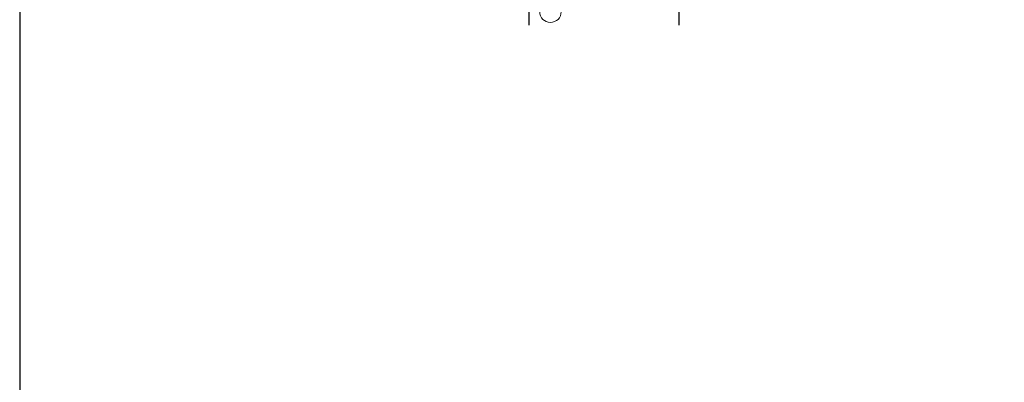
# Model space of a CAD drawing. Header units: millimetres. Extents: x 3652085 to 3778338, y -303702 to -273644.
# Tile 248 of 256: x 3688437 to 3697036, y -283109 to -279939. Entities that reach past the tile are written whole.
import ezdxf

# ---------------------------------------------------------------- set-up
doc = ezdxf.new("R2010")
doc.units = ezdxf.units.MM
for name, color, linetype, lineweight in [('DIM-03    (HAUSART)', 111, 'Continuous', 5), ('ELEVATION-SYMBOL   (HAUSART)', 3, 'Continuous', 5), ('SYMBOL-DETAIL    (HAUSART)', 2, 'Continuous', 5)]:
    doc.layers.add(name, color=color, linetype=linetype, lineweight=lineweight)

msp = doc.modelspace()

# ---------------------------------------------------------------- linework, layer by layer
at = {"layer": 'DIM-03    (HAUSART)', "color": 3, "lineweight": 30}
msp.add_lwpolyline([(3705633.9, -273644.2), (3688437.3, -273644.2), (3688437.3, -292574.7), (3705633.9, -292574.7), (3705633.9, -273644.2)], close=True, dxfattribs=at)
at = {"layer": 'ELEVATION-SYMBOL   (HAUSART)'}
msp.add_circle((3693072.1, -279869.8, -6533.6), 94, dxfattribs=at)
at = {"layer": 'SYMBOL-DETAIL    (HAUSART)', "color": 171, "ltscale": 0.5, "elevation": -6533.6}
for points in [[(3692885.3, -279869.8, 12, 12, 0), (3692885.3, -279989.5, 0, 0, 0), (3692885.3, -277373.3, 0, 0, 0), (3692796.9, -277346.5, 0, 0, 0), (3692973.6, -277322.9, 0, 0, 0), (3692885.3, -277299.6, 0, 0, 0), (3692885.3, -274680, 12, 12, 0), (3692885.3, -274799.7, 0, 0, 0)], [(3694195.9, -279869.8, 12, 12, 0), (3694195.9, -279989.5, 0, 0, 0), (3694195.9, -277373.3, 0, 0, 0), (3694107.5, -277346.5, 0, 0, 0), (3694284.2, -277322.9, 0, 0, 0), (3694195.9, -277299.6, 0, 0, 0), (3694195.9, -274680, 12, 12, 0), (3694195.9, -274799.7, 0, 0, 0)]]:
    msp.add_lwpolyline(points, format="xyseb", dxfattribs=at)

doc.saveas('drawing.dxf')
